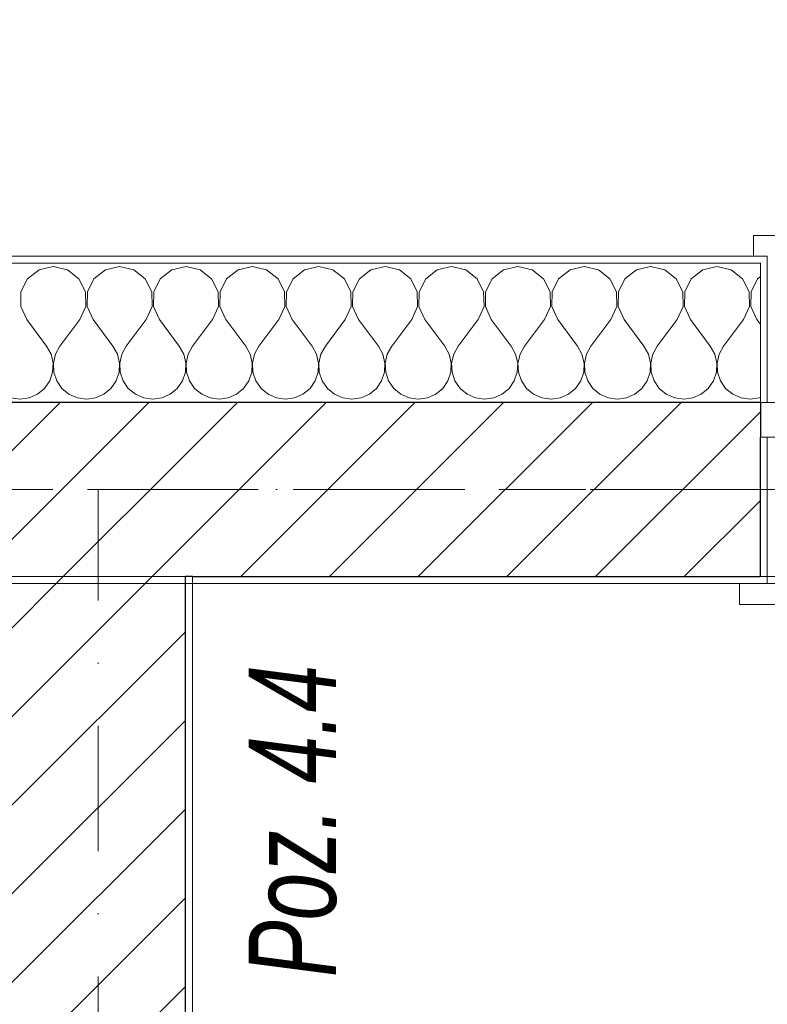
# Model space of a CAD drawing. Header units: millimetres. Extents: x -52968 to 399385, y -141133 to 110561.
# Tile 91 of 146: x 75142 to 76215, y -99782 to -98368. Entities that reach past the tile are written whole.
import ezdxf

# ---------------------------------------------------------------- set-up
doc = ezdxf.new("R2010")
doc.units = ezdxf.units.MM
for name, pattern in [('SIM-Wegliniec-21.07.2025-Parter$0$Kropki i Kreski', [360, 180, -90, 0, -90]), ('SIM-Wegliniec-21.07.2025-Parter$0$Przerywana', [240, 120, -120]), ('SIM-Wegliniec-21.07.2025-Parter$0$Przerywana długa', [390, 250, -140]), ('SIM-Wegliniec-21.07.2025-Parter$0$Przerywana podwójnie', [295, 125, -50, 70, -50]), ('SIM-Wegliniec-21.07.2025-Parter$0$SIM-Wegliniec-11.03.2025-Parter$0$Przerywana podwójnie', [295, 125, -50, 70, -50])]:
    doc.linetypes.add(name, pattern=pattern)
doc.layers.add('_xref', color=250, linetype='Continuous')
for name, color, linetype, lineweight in [('SIM-Wegliniec-21.07.2025-Parter$0$Nowe_A-Belki-Wieniec_Nr_pióra__69', 250, 'Continuous', 0), ('SIM-Wegliniec-21.07.2025-Parter$0$Nowe_A-Belki-Wieniec_Nr_pióra__90', 250, 'Continuous', 0), ('SIM-Wegliniec-21.07.2025-Parter$0$Nowe_A-Dach Wejście_Nr_pióra__89', 250, 'Continuous', 0), ('SIM-Wegliniec-21.07.2025-Parter$0$Nowe_A-Konstrukcja Opis_Nr_pióra__58', 250, 'Continuous', 0), ('SIM-Wegliniec-21.07.2025-Parter$0$Nowe_A-Osi_Nr_pióra__20', 250, 'Continuous', 0), ('SIM-Wegliniec-21.07.2025-Parter$0$Nowe_A-Posadzki_Nr_pióra__89', 250, 'Continuous', 0), ('SIM-Wegliniec-21.07.2025-Parter$0$Nowe_A-Płyta-Grunt_Nr_pióra__89', 250, 'Continuous', 0), ('SIM-Wegliniec-21.07.2025-Parter$0$Nowe_A-Strefy-Parter_Nr_pióra__94', 250, 'Continuous', 0), ('SIM-Wegliniec-21.07.2025-Parter$0$Nowe_A-Strop-Wejście_Nr_pióra__89', 250, 'Continuous', 0), ('SIM-Wegliniec-21.07.2025-Parter$0$Nowe_A-Ściany-Wewnętrzne', 250, 'Continuous', 0), ('SIM-Wegliniec-21.07.2025-Parter$0$Nowe_A-Ściany-Wewnętrzne_Nr_pióra__27', 250, 'Continuous', 0), ('SIM-Wegliniec-21.07.2025-Parter$0$Nowe_A-Ściany-Wewnętrzne_Nr_pióra__47', 250, 'Continuous', 0), ('SIM-Wegliniec-21.07.2025-Parter$0$Nowe_A-Ściany-Zewnętrzne', 250, 'Continuous', 0), ('SIM-Wegliniec-21.07.2025-Parter$0$Nowe_A-Ściany-Zewnętrzne_Nr_pióra__174', 250, 'Continuous', 0), ('SIM-Wegliniec-21.07.2025-Parter$0$Nowe_A-Ściany-Zewnętrzne_Nr_pióra__27', 250, 'Continuous', 0), ('SIM-Wegliniec-21.07.2025-Parter$0$Nowe_A-Ściany-Zewnętrzne_Nr_pióra__47', 250, 'Continuous', 0), ('SIM-Wegliniec-21.07.2025-Parter$0$Nowe_A-Ściany-Zewnętrzne_Nr_pióra__67', 250, 'Continuous', 0), ('SIM-Wegliniec-21.07.2025-Parter$0$Nowe_Okna Archicada_Nr_pióra__23', 250, 'Continuous', 0), ('SIM-Wegliniec-21.07.2025-Parter$0$Nowe_Okna Archicada_Nr_pióra__27', 250, 'Continuous', 0), ('SIM-Wegliniec-21.07.2025-Parter$0$Nowe_Okna Archicada_Nr_pióra__3', 250, 'Continuous', 0), ('SIM-Wegliniec-21.07.2025-Parter$0$Nowe_Okna Archicada_Nr_pióra__47', 250, 'Continuous', 0), ('SIM-Wegliniec-21.07.2025-Parter$0$Nowe_SIM-Wegliniec-11.03.2025-Parter$0$Nowe_A-Osi_Nr_pióra__20_Nr_pióra__1', 250, 'Continuous', 0)]:
    doc.layers.add(name, color=color, linetype=linetype, lineweight=lineweight)
doc.styles.add('SIM-Wegliniec-21.07.2025-Parter$0$STYL_AUTOMATYCZNY_6', font='arial.ttf', dxfattribs={"width": 0.7})
pattern_1 = [(0, (0, 0), (0, 86.60254), [0, -50]), (0, (25, 43.3), (0, 86.60254), [0, -50])]
pattern_2 = [(45, (0, 0), (-63.63961, 63.63961), [])]

# ---------------------------------------------------------------- blocks, each defined once
blk = doc.blocks.new('SIM-Wegliniec-21.07.2025-Parter')
at = {"layer": 'SIM-Wegliniec-21.07.2025-Parter$0$Nowe_A-Ściany-Wewnętrzne', "linetype": 'Continuous', "lineweight": 0}
h = blk.add_hatch(dxfattribs=at)
h.set_pattern_fill('Bloczki_ceramiczne', color=256, style=0, pattern_type=2)
h.set_pattern_definition(pattern_2)
h.paths.add_polyline_path([(75130.1, -99177.6), (75380.1, -99177.6), (75380.1, -99167.6), (75130.1, -99167.6)])
at = {"layer": 'SIM-Wegliniec-21.07.2025-Parter$0$Nowe_A-Ściany-Wewnętrzne', "linetype": 'Continuous', "lineweight": 0, "true_color": 0x000000}
h = blk.add_hatch(dxfattribs=at)
h.set_pattern_fill('Tynk', color=18, style=0, pattern_type=2)
h.set_pattern_definition(pattern_1)
h.paths.add_polyline_path([(75380.1, -99177.6), (75390.1, -99177.6), (75390.1, -99167.6), (75380.1, -99167.6)])
at = {"layer": 'SIM-Wegliniec-21.07.2025-Parter$0$Nowe_A-Ściany-Wewnętrzne', "linetype": 'Continuous', "lineweight": 0}
h = blk.add_hatch(dxfattribs=at)
h.set_pattern_fill('Bloczki_ceramiczne', color=256, style=0, pattern_type=2)
h.set_pattern_definition(pattern_2)
h.paths.add_polyline_path([(75130.1, -100623.5), (75235.1, -100623.5), (75380.1, -100623.5), (75380.1, -99177.6), (75130.1, -99177.6)])
at = {"layer": 'SIM-Wegliniec-21.07.2025-Parter$0$Nowe_A-Ściany-Wewnętrzne', "linetype": 'Continuous', "lineweight": 0, "true_color": 0x000000}
h = blk.add_hatch(dxfattribs=at)
h.set_pattern_fill('Tynk', color=18, style=0, pattern_type=2)
h.set_pattern_definition(pattern_1)
h.paths.add_polyline_path([(75380.1, -99177.6), (75380.1, -100623.5), (75390.1, -100623.5), (75390.1, -99177.6)])
at = {"layer": 'SIM-Wegliniec-21.07.2025-Parter$0$Nowe_A-Ściany-Zewnętrzne', "linetype": 'Continuous', "lineweight": 0, "true_color": 0x000000}
h = blk.add_hatch(dxfattribs=at)
h.set_pattern_fill('Tynk', color=18, style=0, pattern_type=2)
h.set_pattern_definition(pattern_1)
h.paths.add_polyline_path([(76205.1, -98707.6), (73985.1, -98707.6), (73985.1, -98717.6), (76205.1, -98717.6)])
h = blk.add_hatch(dxfattribs=at)
h.set_pattern_fill('Tynk', color=18, style=0, pattern_type=2)
h.set_pattern_definition(pattern_1)
h.paths.add_polyline_path([(76205.1, -98707.6), (76205.1, -98717.6), (76205.1, -98917.6), (76215.1, -98917.6), (76215.1, -98707.6)])
at = {"layer": 'SIM-Wegliniec-21.07.2025-Parter$0$Nowe_A-Ściany-Zewnętrzne', "linetype": 'Continuous', "lineweight": 0}
h = blk.add_hatch(dxfattribs=at)
h.set_pattern_fill('Bloczki_ceramiczne', color=256, style=0, pattern_type=2)
h.set_pattern_definition(pattern_2)
h.paths.add_polyline_path([(75130.1, -99167.6), (75380.1, -99167.6), (75380.1, -98917.6), (75130.1, -98917.6)])
h = blk.add_hatch(dxfattribs=at)
h.set_pattern_fill('Bloczki_ceramiczne', color=256, style=0, pattern_type=2)
h.set_pattern_definition(pattern_2)
h.paths.add_polyline_path([(75380.1, -99167.6), (76205.1, -99167.6), (76205.1, -98967.6), (76205.1, -98917.6), (75380.1, -98917.6)])
at = {"layer": 'SIM-Wegliniec-21.07.2025-Parter$0$Nowe_A-Ściany-Zewnętrzne', "linetype": 'Continuous', "lineweight": 0, "true_color": 0x000000}
h = blk.add_hatch(dxfattribs=at)
h.set_pattern_fill('Tynk', color=18, style=0, pattern_type=2)
h.set_pattern_definition(pattern_1)
h.paths.add_polyline_path([(76215.1, -99177.6), (76215.1, -98967.6), (76205.1, -98967.6), (76205.1, -99167.6), (76205.1, -99177.6)])
h = blk.add_hatch(dxfattribs=at)
h.set_pattern_fill('Tynk', color=18, style=0, pattern_type=2)
h.set_pattern_definition(pattern_1)
h.paths.add_polyline_path([(75390.1, -99167.6), (75390.1, -99177.6), (76205.1, -99177.6), (76205.1, -99167.6)])
at = {"layer": 'SIM-Wegliniec-21.07.2025-Parter$0$Nowe_A-Belki-Wieniec_Nr_pióra__69', "linetype": 'SIM-Wegliniec-21.07.2025-Parter$0$Kropki i Kreski', "lineweight": 13}
for p, q in [((90905.1, -99042.6), (65105.1, -99042.6)), ((75255.1, -102082.6), (75255.1, -99042.6))]:
    blk.add_line(p, q, dxfattribs=at)
at = {"layer": 'SIM-Wegliniec-21.07.2025-Parter$0$Nowe_A-Belki-Wieniec_Nr_pióra__90', "linetype": 'SIM-Wegliniec-21.07.2025-Parter$0$Przerywana długa', "lineweight": 13}
for p, q in [((91030.1, -98917.6), (64980.1, -98917.6)), ((75380.1, -101957.6), (75380.1, -99167.6)), ((77880.1, -99167.6), (75380.1, -99167.6))]:
    blk.add_line(p, q, dxfattribs=at)
at = {"layer": 'SIM-Wegliniec-21.07.2025-Parter$0$Nowe_A-Dach Wejście_Nr_pióra__89', "linetype": 'Continuous', "lineweight": 13, "flags": 128}
blk.add_lwpolyline([(71820.1, -98407.6), (72190.1, -98407.6), (72190.1, -98917.6), (76249.7, -98917.6), (76249.7, -97207.5), (71820.1, -97207.6)], close=True, dxfattribs=at)
at = {"layer": 'SIM-Wegliniec-21.07.2025-Parter$0$Nowe_A-Osi_Nr_pióra__20', "linetype": 'SIM-Wegliniec-21.07.2025-Parter$0$Przerywana podwójnie', "lineweight": 13}
blk.add_line((63144.7, -99042.6), (90961.9, -99042.6), dxfattribs=at)
at = {"layer": 'SIM-Wegliniec-21.07.2025-Parter$0$Nowe_A-Posadzki_Nr_pióra__89', "linetype": 'Continuous', "lineweight": 13, "flags": 128}
blk.add_lwpolyline([(72130.1, -107317.6), (83880.1, -107317.6), (83880.1, -99177.6), (72130.1, -99177.6)], close=True, dxfattribs=at)
at = {"layer": 'SIM-Wegliniec-21.07.2025-Parter$0$Nowe_A-Płyta-Grunt_Nr_pióra__89', "linetype": 'Continuous', "lineweight": 13, "flags": 128}
blk.add_lwpolyline([(65230.1, -116917.6), (90780.1, -116917.6), (90780.1, -99167.6), (65230.1, -99167.6)], close=True, dxfattribs=at)
at = {"layer": 'SIM-Wegliniec-21.07.2025-Parter$0$Nowe_A-Strefy-Parter_Nr_pióra__94', "linetype": 'Continuous', "lineweight": 13, "flags": 128}
blk.add_lwpolyline([(75390.1, -99177.6), (75390.1, -101947.6), (78140.1, -101947.6), (78140.1, -103447.6), (80230.1, -103447.6), (80230.1, -99177.6)], close=True, dxfattribs=at)
at = {"layer": 'SIM-Wegliniec-21.07.2025-Parter$0$Nowe_A-Strop-Wejście_Nr_pióra__89', "linetype": 'Continuous', "lineweight": 13, "flags": 128}
blk.add_lwpolyline([(71820.1, -97207.6), (71820.1, -98407.6), (72130.1, -98407.6), (72130.1, -98917.6), (74230.1, -98917.6), (81725.5, -98917.6), (83880.1, -98917.4), (83880.1, -98407.6), (84190.1, -98407.6), (84190.1, -97287.1), (83477.1, -97287.4), (74230.1, -97287.6), (74230.1, -95807.6), (72530.1, -95807.6), (72530.1, -97207.6)], close=True, dxfattribs=at)
at = {"layer": 'SIM-Wegliniec-21.07.2025-Parter$0$Nowe_A-Ściany-Wewnętrzne_Nr_pióra__27', "linetype": 'Continuous', "lineweight": 25}
blk.add_line((75380.1, -100623.5), (75380.1, -99177.6), dxfattribs=at)
at = {"layer": 'SIM-Wegliniec-21.07.2025-Parter$0$Nowe_A-Ściany-Wewnętrzne_Nr_pióra__47', "linetype": 'Continuous', "lineweight": 15, "flags": 128}
blk.add_lwpolyline([(75390.1, -100623.5), (75390.1, -99177.6)], dxfattribs=at)
at = {"layer": 'SIM-Wegliniec-21.07.2025-Parter$0$Nowe_A-Ściany-Zewnętrzne_Nr_pióra__174', "linetype": 'Continuous', "lineweight": 5}
for p, q in [((75170.1, -98727), (75153.6, -98739.8)), ((75190.5, -98722.4), (75170.1, -98727)), ((75210.9, -98727), (75190.5, -98722.4)), ((75227.4, -98739.8), (75210.9, -98727)), ((75265.3, -98727), (75248.8, -98739.8)), ((75285.7, -98722.4), (75265.3, -98727)), ((75306.1, -98727), (75285.7, -98722.4)), ((75322.6, -98739.8), (75306.1, -98727)), ((75360.5, -98727), (75344.1, -98739.8)), ((75381, -98722.4), (75360.5, -98727)), ((75401.4, -98727), (75381, -98722.4)), ((75417.8, -98739.8), (75401.4, -98727)), ((75455.8, -98727), (75439.3, -98739.8)), ((75476.2, -98722.4), (75455.8, -98727)), ((75496.6, -98727), (75476.2, -98722.4)), ((75513.1, -98739.8), (75496.6, -98727)), ((75551, -98727), (75534.6, -98739.8)), ((75571.4, -98722.4), (75551, -98727)), ((75591.8, -98727), (75571.4, -98722.4)), ((75608.3, -98739.8), (75591.8, -98727)), ((75646.3, -98727), (75629.8, -98739.8)), ((75666.7, -98722.4), (75646.3, -98727)), ((75687.1, -98727), (75666.7, -98722.4)), ((75703.5, -98739.8), (75687.1, -98727)), ((75741.5, -98727), (75725, -98739.8)), ((75761.9, -98722.4), (75741.5, -98727)), ((75782.3, -98727), (75761.9, -98722.4)), ((75798.8, -98739.8), (75782.3, -98727)), ((75836.7, -98727), (75820.3, -98739.8)), ((75857.1, -98722.4), (75836.7, -98727)), ((75877.5, -98727), (75857.1, -98722.4)), ((75894, -98739.8), (75877.5, -98727)), ((75932, -98727), (75915.5, -98739.8)), ((75952.4, -98722.4), (75932, -98727)), ((75972.8, -98727), (75952.4, -98722.4)), ((75989.3, -98739.8), (75972.8, -98727)), ((76027.2, -98727), (76010.7, -98739.8)), ((76047.6, -98722.4), (76027.2, -98727)), ((76068, -98727), (76047.6, -98722.4)), ((76084.5, -98739.8), (76068, -98727)), ((76122.5, -98727), (76106, -98739.8)), ((76142.9, -98722.4), (76122.5, -98727)), ((76163.3, -98727), (76142.9, -98722.4)), ((76179.7, -98739.8), (76163.3, -98727)), ((75153.6, -98739.8), (75144.2, -98758.6)), ((75236.7, -98758.6), (75227.4, -98739.8)), ((75248.8, -98739.8), (75239.5, -98758.6)), ((75331.9, -98758.6), (75322.6, -98739.8)), ((75344.1, -98739.8), (75334.7, -98758.6)), ((75427.2, -98758.6), (75417.8, -98739.8)), ((75439.3, -98739.8), (75430, -98758.6)), ((75522.4, -98758.6), (75513.1, -98739.8)), ((75534.6, -98739.8), (75525.2, -98758.6)), ((75617.7, -98758.6), (75608.3, -98739.8)), ((75629.8, -98739.8), (75620.4, -98758.6)), ((75712.9, -98758.6), (75703.5, -98739.8)), ((75725, -98739.8), (75715.7, -98758.6)), ((75808.1, -98758.6), (75798.8, -98739.8)), ((75820.3, -98739.8), (75810.9, -98758.6)), ((75903.4, -98758.6), (75894, -98739.8)), ((75915.5, -98739.8), (75906.2, -98758.6)), ((75998.6, -98758.6), (75989.3, -98739.8)), ((76010.7, -98739.8), (76001.4, -98758.6)), ((76093.8, -98758.6), (76084.5, -98739.8)), ((76106, -98739.8), (76096.6, -98758.6)), ((76189.1, -98758.6), (76179.7, -98739.8)), ((76201.2, -98739.8), (76191.9, -98758.6)), ((76205.1, -98736.8), (76201.2, -98739.8)), ((75144.2, -98758.6), (75143.8, -98779.5)), ((75237.1, -98779.5), (75236.7, -98758.6)), ((75239.5, -98758.6), (75239.1, -98779.5)), ((75332.4, -98779.5), (75331.9, -98758.6)), ((75334.7, -98758.6), (75334.3, -98779.5)), ((75427.6, -98779.5), (75427.2, -98758.6)), ((75430, -98758.6), (75429.5, -98779.5)), ((75522.9, -98779.5), (75522.4, -98758.6)), ((75525.2, -98758.6), (75524.8, -98779.5)), ((75618.1, -98779.5), (75617.7, -98758.6)), ((75620.4, -98758.6), (75620, -98779.5)), ((75713.3, -98779.5), (75712.9, -98758.6)), ((75715.7, -98758.6), (75715.2, -98779.5)), ((75808.6, -98779.5), (75808.1, -98758.6)), ((75810.9, -98758.6), (75810.5, -98779.5)), ((75903.8, -98779.5), (75903.4, -98758.6)), ((75906.2, -98758.6), (75905.7, -98779.5)), ((75999, -98779.5), (75998.6, -98758.6)), ((76001.4, -98758.6), (76001, -98779.5)), ((76094.3, -98779.5), (76093.8, -98758.6)), ((76096.6, -98758.6), (76096.2, -98779.5)), ((76189.5, -98779.5), (76189.1, -98758.6)), ((76191.9, -98758.6), (76191.4, -98779.5)), ((75143.8, -98779.5), (75152.4, -98798.5)), ((75228.6, -98798.5), (75237.1, -98779.5)), ((75239.1, -98779.5), (75247.6, -98798.5)), ((75323.8, -98798.5), (75332.4, -98779.5)), ((75334.3, -98779.5), (75342.9, -98798.5)), ((75419, -98798.5), (75427.6, -98779.5)), ((75429.5, -98779.5), (75438.1, -98798.5)), ((75514.3, -98798.5), (75522.9, -98779.5)), ((75524.8, -98779.5), (75533.3, -98798.5)), ((75609.5, -98798.5), (75618.1, -98779.5)), ((75620, -98779.5), (75628.6, -98798.5)), ((75704.8, -98798.5), (75713.3, -98779.5)), ((75715.2, -98779.5), (75723.8, -98798.5)), ((75800, -98798.5), (75808.6, -98779.5)), ((75810.5, -98779.5), (75819, -98798.5)), ((75895.2, -98798.5), (75903.8, -98779.5)), ((75905.7, -98779.5), (75914.3, -98798.5)), ((75990.5, -98798.5), (75999, -98779.5)), ((76001, -98779.5), (76009.5, -98798.5)), ((76085.7, -98798.5), (76094.3, -98779.5)), ((76096.2, -98779.5), (76104.8, -98798.5)), ((76181, -98798.5), (76189.5, -98779.5)), ((76191.4, -98779.5), (76200, -98798.5)), ((75152.4, -98798.5), (75181, -98836.6)), ((75228.6, -98798.5), (75200, -98836.6)), ((75247.6, -98798.5), (75276.2, -98836.6)), ((75323.8, -98798.5), (75295.2, -98836.6)), ((75342.9, -98798.5), (75371.4, -98836.6)), ((75419, -98798.5), (75390.5, -98836.6)), ((75438.1, -98798.5), (75466.7, -98836.6)), ((75514.3, -98798.5), (75485.7, -98836.6)), ((75533.3, -98798.5), (75561.9, -98836.6)), ((75609.5, -98798.5), (75581, -98836.6)), ((75628.6, -98798.5), (75657.1, -98836.6)), ((75704.8, -98798.5), (75676.2, -98836.6)), ((75723.8, -98798.5), (75752.4, -98836.6)), ((75800, -98798.5), (75771.4, -98836.6)), ((75819, -98798.5), (75847.6, -98836.6)), ((75895.2, -98798.5), (75866.7, -98836.6)), ((75914.3, -98798.5), (75942.9, -98836.6)), ((75990.5, -98798.5), (75961.9, -98836.6)), ((76009.5, -98798.5), (76038.1, -98836.6)), ((76085.7, -98798.5), (76057.1, -98836.6)), ((76104.8, -98798.5), (76133.3, -98836.6)), ((76181, -98798.5), (76152.4, -98836.6)), ((76200, -98798.5), (76205.1, -98805.3)), ((75187.3, -98848.1), (75181, -98836.6)), ((75190.3, -98860.9), (75187.3, -98848.1)), ((75193.6, -98848.1), (75190.7, -98860.9)), ((75200, -98836.6), (75193.6, -98848.1)), ((75282.5, -98848.1), (75276.2, -98836.6)), ((75285.5, -98860.9), (75282.5, -98848.1)), ((75288.9, -98848.1), (75285.9, -98860.9)), ((75295.2, -98836.6), (75288.9, -98848.1)), ((75377.8, -98848.1), (75371.4, -98836.6)), ((75380.8, -98860.9), (75377.8, -98848.1)), ((75384.1, -98848.1), (75381.1, -98860.9)), ((75390.5, -98836.6), (75384.1, -98848.1)), ((75473, -98848.1), (75466.7, -98836.6)), ((75476, -98860.9), (75473, -98848.1)), ((75479.4, -98848.1), (75476.4, -98860.9)), ((75485.7, -98836.6), (75479.4, -98848.1)), ((75568.3, -98848.1), (75561.9, -98836.6)), ((75571.2, -98860.9), (75568.3, -98848.1)), ((75574.6, -98848.1), (75571.6, -98860.9)), ((75581, -98836.6), (75574.6, -98848.1)), ((75663.5, -98848.1), (75657.1, -98836.6)), ((75666.5, -98860.9), (75663.5, -98848.1)), ((75669.8, -98848.1), (75666.9, -98860.9)), ((75676.2, -98836.6), (75669.8, -98848.1)), ((75758.7, -98848.1), (75752.4, -98836.6)), ((75761.7, -98860.9), (75758.7, -98848.1)), ((75765.1, -98848.1), (75762.1, -98860.9)), ((75771.4, -98836.6), (75765.1, -98848.1)), ((75854, -98848.1), (75847.6, -98836.6)), ((75857, -98860.9), (75854, -98848.1)), ((75860.3, -98848.1), (75857.3, -98860.9)), ((75866.7, -98836.6), (75860.3, -98848.1)), ((75949.2, -98848.1), (75942.9, -98836.6)), ((75952.2, -98860.9), (75949.2, -98848.1)), ((75955.5, -98848.1), (75952.6, -98860.9)), ((75961.9, -98836.6), (75955.5, -98848.1)), ((76044.5, -98848.1), (76038.1, -98836.6)), ((76047.4, -98860.9), (76044.5, -98848.1)), ((76050.8, -98848.1), (76047.8, -98860.9)), ((76057.1, -98836.6), (76050.8, -98848.1)), ((76139.7, -98848.1), (76133.3, -98836.6)), ((76142.7, -98860.9), (76139.7, -98848.1)), ((76146, -98848.1), (76143, -98860.9)), ((76152.4, -98836.6), (76146, -98848.1)), ((75189.6, -98874.1), (75190.3, -98860.9)), ((75190.7, -98860.9), (75191.3, -98874.1)), ((75284.9, -98874.1), (75285.5, -98860.9)), ((75285.9, -98860.9), (75286.5, -98874.1)), ((75380.1, -98874.1), (75380.8, -98860.9)), ((75381.1, -98860.9), (75381.8, -98874.1)), ((75475.4, -98874.1), (75476, -98860.9)), ((75476.4, -98860.9), (75477, -98874.1)), ((75570.6, -98874.1), (75571.2, -98860.9)), ((75571.6, -98860.9), (75572.3, -98874.1)), ((75665.8, -98874.1), (75666.5, -98860.9)), ((75666.9, -98860.9), (75667.5, -98874.1)), ((75761.1, -98874.1), (75761.7, -98860.9)), ((75762.1, -98860.9), (75762.7, -98874.1)), ((75856.3, -98874.1), (75857, -98860.9)), ((75857.3, -98860.9), (75858, -98874.1)), ((75951.6, -98874.1), (75952.2, -98860.9)), ((75952.6, -98860.9), (75953.2, -98874.1)), ((76046.8, -98874.1), (76047.4, -98860.9)), ((76047.8, -98860.9), (76048.4, -98874.1)), ((76142, -98874.1), (76142.7, -98860.9)), ((76143, -98860.9), (76143.7, -98874.1)), ((75185.4, -98886.5), (75189.6, -98874.1)), ((75191.3, -98874.1), (75195.5, -98886.5)), ((75280.7, -98886.5), (75284.9, -98874.1)), ((75286.5, -98874.1), (75290.7, -98886.5)), ((75375.9, -98886.5), (75380.1, -98874.1)), ((75381.8, -98874.1), (75386, -98886.5)), ((75471.2, -98886.5), (75475.4, -98874.1)), ((75477, -98874.1), (75481.2, -98886.5)), ((75566.4, -98886.5), (75570.6, -98874.1)), ((75572.3, -98874.1), (75576.5, -98886.5)), ((75661.6, -98886.5), (75665.8, -98874.1)), ((75667.5, -98874.1), (75671.7, -98886.5)), ((75756.9, -98886.5), (75761.1, -98874.1)), ((75762.7, -98874.1), (75766.9, -98886.5)), ((75852.1, -98886.5), (75856.3, -98874.1)), ((75858, -98874.1), (75862.2, -98886.5)), ((75947.4, -98886.5), (75951.6, -98874.1)), ((75953.2, -98874.1), (75957.4, -98886.5)), ((76042.6, -98886.5), (76046.8, -98874.1)), ((76048.4, -98874.1), (76052.6, -98886.5)), ((76137.8, -98886.5), (76142, -98874.1)), ((76143.7, -98874.1), (76147.9, -98886.5)), ((75178, -98897.3), (75185.4, -98886.5)), ((75195.5, -98886.5), (75202.9, -98897.3)), ((75273.2, -98897.3), (75280.7, -98886.5)), ((75290.7, -98886.5), (75298.2, -98897.3)), ((75368.5, -98897.3), (75375.9, -98886.5)), ((75386, -98886.5), (75393.4, -98897.3)), ((75463.7, -98897.3), (75471.2, -98886.5)), ((75481.2, -98886.5), (75488.7, -98897.3)), ((75559, -98897.3), (75566.4, -98886.5)), ((75576.5, -98886.5), (75583.9, -98897.3)), ((75654.2, -98897.3), (75661.6, -98886.5)), ((75671.7, -98886.5), (75679.1, -98897.3)), ((75749.4, -98897.3), (75756.9, -98886.5)), ((75766.9, -98886.5), (75774.4, -98897.3)), ((75844.7, -98897.3), (75852.1, -98886.5)), ((75862.2, -98886.5), (75869.6, -98897.3)), ((75939.9, -98897.3), (75947.4, -98886.5)), ((75957.4, -98886.5), (75964.8, -98897.3)), ((76035.2, -98897.3), (76042.6, -98886.5)), ((76052.6, -98886.5), (76060.1, -98897.3)), ((76130.4, -98897.3), (76137.8, -98886.5)), ((76147.9, -98886.5), (76155.3, -98897.3)), ((75155.9, -98911), (75167.9, -98905.7)), ((75167.9, -98905.7), (75178, -98897.3)), ((75202.9, -98897.3), (75213.1, -98905.7)), ((75213.1, -98905.7), (75225.1, -98911)), ((75251.1, -98911), (75263.1, -98905.7)), ((75263.1, -98905.7), (75273.2, -98897.3)), ((75298.2, -98897.3), (75308.3, -98905.7)), ((75308.3, -98905.7), (75320.3, -98911)), ((75346.3, -98911), (75358.4, -98905.7)), ((75358.4, -98905.7), (75368.5, -98897.3)), ((75393.4, -98897.3), (75403.5, -98905.7)), ((75403.5, -98905.7), (75415.6, -98911)), ((75441.6, -98911), (75453.6, -98905.7)), ((75453.6, -98905.7), (75463.7, -98897.3)), ((75488.7, -98897.3), (75498.8, -98905.7)), ((75498.8, -98905.7), (75510.8, -98911)), ((75536.8, -98911), (75548.8, -98905.7)), ((75548.8, -98905.7), (75559, -98897.3)), ((75583.9, -98897.3), (75594, -98905.7)), ((75594, -98905.7), (75606, -98911)), ((75632.1, -98911), (75644.1, -98905.7)), ((75644.1, -98905.7), (75654.2, -98897.3)), ((75679.1, -98897.3), (75689.3, -98905.7)), ((75689.3, -98905.7), (75701.3, -98911)), ((75727.3, -98911), (75739.3, -98905.7)), ((75739.3, -98905.7), (75749.4, -98897.3)), ((75774.4, -98897.3), (75784.5, -98905.7)), ((75784.5, -98905.7), (75796.5, -98911)), ((75822.5, -98911), (75834.6, -98905.7)), ((75834.6, -98905.7), (75844.7, -98897.3)), ((75869.6, -98897.3), (75879.7, -98905.7)), ((75879.7, -98905.7), (75891.7, -98911)), ((75917.8, -98911), (75929.8, -98905.7)), ((75929.8, -98905.7), (75939.9, -98897.3)), ((75964.8, -98897.3), (75975, -98905.7)), ((75975, -98905.7), (75987, -98911)), ((76013, -98911), (76025, -98905.7)), ((76025, -98905.7), (76035.2, -98897.3)), ((76060.1, -98897.3), (76070.2, -98905.7)), ((76070.2, -98905.7), (76082.2, -98911)), ((76108.3, -98911), (76120.3, -98905.7)), ((76120.3, -98905.7), (76130.4, -98897.3)), ((76155.3, -98897.3), (76165.4, -98905.7)), ((76165.4, -98905.7), (76177.5, -98911)), ((75129.8, -98911), (75142.9, -98912.8)), ((75142.9, -98912.8), (75155.9, -98911)), ((75225.1, -98911), (75238.1, -98912.8)), ((75238.1, -98912.8), (75251.1, -98911)), ((75320.3, -98911), (75333.3, -98912.8)), ((75333.3, -98912.8), (75346.3, -98911)), ((75415.6, -98911), (75428.6, -98912.8)), ((75428.6, -98912.8), (75441.6, -98911)), ((75510.8, -98911), (75523.8, -98912.8)), ((75523.8, -98912.8), (75536.8, -98911)), ((75606, -98911), (75619, -98912.8)), ((75619, -98912.8), (75632.1, -98911)), ((75701.3, -98911), (75714.3, -98912.8)), ((75714.3, -98912.8), (75727.3, -98911)), ((75796.5, -98911), (75809.5, -98912.8)), ((75809.5, -98912.8), (75822.5, -98911)), ((75891.7, -98911), (75904.8, -98912.8)), ((75904.8, -98912.8), (75917.8, -98911)), ((75987, -98911), (76000, -98912.8)), ((76000, -98912.8), (76013, -98911)), ((76082.2, -98911), (76095.2, -98912.8)), ((76095.2, -98912.8), (76108.3, -98911)), ((76177.5, -98911), (76190.5, -98912.8)), ((76190.5, -98912.8), (76203.5, -98911)), ((76203.5, -98911), (76205.1, -98910.3))]:
    blk.add_line(p, q, dxfattribs=at)
at = {"layer": 'SIM-Wegliniec-21.07.2025-Parter$0$Nowe_A-Ściany-Zewnętrzne_Nr_pióra__27', "linetype": 'Continuous', "lineweight": 25}
for p, q in [((75380.1, -98917.6), (75130.1, -98917.6)), ((76205.1, -98917.6), (75380.1, -98917.6)), ((76205.1, -98917.6), (76205.1, -98967.6)), ((76205.1, -99167.6), (76205.1, -98967.6)), ((75390.1, -99167.6), (75380.1, -99167.6)), ((75380.1, -99177.6), (75380.1, -99167.6)), ((75390.1, -99167.6), (75380.1, -99167.6)), ((75390.1, -99167.6), (76205.1, -99167.6))]:
    blk.add_line(p, q, dxfattribs=at)
at = {"layer": 'SIM-Wegliniec-21.07.2025-Parter$0$Nowe_A-Ściany-Zewnętrzne_Nr_pióra__47', "linetype": 'Continuous', "lineweight": 15}
for p, q in [((76205.1, -98707.6), (76195.1, -98707.6)), ((76205.1, -98707.6), (76215.1, -98707.6)), ((76215.1, -98917.6), (76215.1, -98707.6)), ((76205.1, -98917.6), (76215.1, -98917.6)), ((76205.1, -98967.6), (76215.1, -98967.6)), ((76215.1, -98967.6), (76215.1, -99177.6)), ((75390.1, -99177.6), (75390.1, -99167.6)), ((75390.1, -99177.6), (75390.1, -99167.6)), ((76205.1, -99177.6), (76175.1, -99177.6)), ((76205.1, -99177.6), (76215.1, -99177.6))]:
    blk.add_line(p, q, dxfattribs=at)
at = {"layer": 'SIM-Wegliniec-21.07.2025-Parter$0$Nowe_A-Ściany-Zewnętrzne_Nr_pióra__47', "linetype": 'Continuous', "lineweight": 15, "flags": 128}
for points in [[(76205.1, -98707.6), (73985.1, -98707.6)], [(75390.1, -99177.6), (76205.1, -99177.6)]]:
    blk.add_lwpolyline(points, dxfattribs=at)
at = {"layer": 'SIM-Wegliniec-21.07.2025-Parter$0$Nowe_A-Ściany-Zewnętrzne_Nr_pióra__67', "linetype": 'Continuous', "lineweight": 13}
for q in [(73985.1, -98717.6), (76205.1, -98917.6)]:
    blk.add_line((76205.1, -98717.6), q, dxfattribs=at)
at = {"layer": 'SIM-Wegliniec-21.07.2025-Parter$0$Nowe_Okna Archicada_Nr_pióra__23', "linetype": 'Continuous', "lineweight": 15}
for p, q in [((76255.1, -98917.6), (76205.1, -98917.6)), ((76205.1, -98967.6), (76230.1, -98967.6))]:
    blk.add_line(p, q, dxfattribs=at)
at = {"layer": 'SIM-Wegliniec-21.07.2025-Parter$0$Nowe_Okna Archicada_Nr_pióra__27', "linetype": 'Continuous', "lineweight": 25}
blk.add_line((76205.1, -98917.6), (76205.1, -98967.6), dxfattribs=at)
blk.add_line((76205.1, -98917.6), (76205.1, -98967.6), dxfattribs=at)
at = {"layer": 'SIM-Wegliniec-21.07.2025-Parter$0$Nowe_Okna Archicada_Nr_pióra__3', "linetype": 'Continuous', "lineweight": 13}
for p, q in [((76195.1, -98707.6), (76195.1, -98677.6)), ((76195.1, -98677.6), (77415.1, -98677.6)), ((76175.1, -99177.6), (76175.1, -99207.6)), ((76175.1, -99207.6), (77435.1, -99207.6))]:
    blk.add_line(p, q, dxfattribs=at)
at = {"layer": 'SIM-Wegliniec-21.07.2025-Parter$0$Nowe_Okna Archicada_Nr_pióra__3', "linetype": 'SIM-Wegliniec-21.07.2025-Parter$0$Przerywana', "lineweight": 13}
blk.add_line((76215.1, -99177.6), (77395.1, -99177.6), dxfattribs=at)
at = {"layer": 'SIM-Wegliniec-21.07.2025-Parter$0$Nowe_Okna Archicada_Nr_pióra__47', "linetype": 'Continuous', "lineweight": 15}
for p, q in [((76205.1, -98707.6), (76195.1, -98707.6)), ((76205.1, -98707.6), (76215.1, -98707.6)), ((76215.1, -98967.6), (76215.1, -99177.6)), ((76205.1, -99177.6), (76175.1, -99177.6)), ((76205.1, -99177.6), (76215.1, -99177.6))]:
    blk.add_line(p, q, dxfattribs=at)
at = {"layer": 'SIM-Wegliniec-21.07.2025-Parter$0$Nowe_SIM-Wegliniec-11.03.2025-Parter$0$Nowe_A-Osi_Nr_pióra__20_Nr_pióra__1', "linetype": 'SIM-Wegliniec-21.07.2025-Parter$0$SIM-Wegliniec-11.03.2025-Parter$0$Przerywana podwójnie', "lineweight": 13}
blk.add_line((63144.7, -99042.6), (90961.9, -99042.6), dxfattribs=at)
at = {"layer": 'SIM-Wegliniec-21.07.2025-Parter$0$Nowe_A-Konstrukcja Opis_Nr_pióra__58', "linetype": 'Continuous', "lineweight": 13, "insert": (75597.8, -99742.8), "char_height": 125, "attachment_point": 7, "rotation": 90, "style": 'SIM-Wegliniec-21.07.2025-Parter$0$STYL_AUTOMATYCZNY_6'}
blk.add_mtext('\\A1;{\\pql;\\fArial|b0|i1|c238|p0;\\W0.700000;Poz. 4.4}', dxfattribs=at)

msp = doc.modelspace()

# ---------------------------------------------------------------- block references
at = {"layer": '_xref'}
msp.add_blockref('SIM-Wegliniec-21.07.2025-Parter', (0, 0), dxfattribs=at)

doc.saveas('drawing.dxf')
